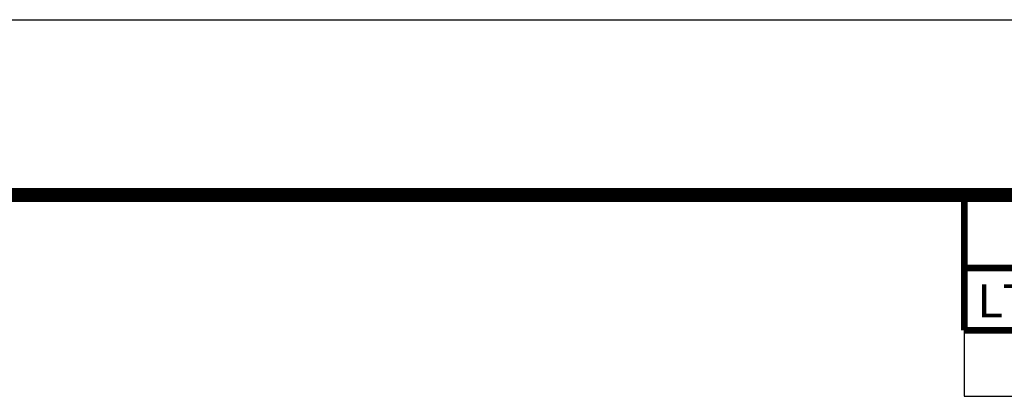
# Model space of a CAD drawing. Header units: inches. Extents: x 0 to 34, y 0 to 22.
# Tile 166 of 175: x 25.7 to 28.5, y 20.9 to 22. Entities that reach past the tile are written whole.
import ezdxf

# ---------------------------------------------------------------- set-up
doc = ezdxf.new("R2010")
doc.units = ezdxf.units.IN
doc.header["$LTSCALE"] = 1.87
doc.header["$MEASUREMENT"] = 0
doc.layers.get('0').update_dxf_attribs({"linetype": 'CONTINUOUS'})
doc.styles.add('TEXTSTYLE_2', font='txt', dxfattribs={"width": 0.999993})

msp = doc.modelspace()

# ---------------------------------------------------------------- linework, layer by layer
at = {"color": 7, "linetype": 'Continuous'}
msp.add_line((0, 22), (34, 22), dxfattribs=at)
at = {"color": 2, "linetype": 'Continuous'}
for p, q in [((28.412379, 21.113556), (33.495379, 21.113556)), ((28.412379, 21.113556), (28.412379, 20.926056)), ((28.412379, 20.926056), (33.495379, 20.926056))]:
    msp.add_line(p, q, dxfattribs=at)
at = {"color": 7, "linetype": 'Continuous'}
for points, const_width in [([(33.5, 21.5), (0.5, 21.5)], 0.039993), ([(28.41263, 21.5), (28.41263, 21.114306)], 0.018936), ([(28.41263, 21.291773), (33.5, 21.291773)], 0.018936), ([(28.41263, 21.114306), (33.5, 21.114306)], 0.018936)]:
    msp.add_lwpolyline(points, dxfattribs=dict(at, const_width=const_width))

# ---------------------------------------------------------------- texts
at = {"color": 2, "linetype": 'Continuous', "insert": (28.453199, 21.245662), "char_height": 0.094649, "width": 0.283946, "attachment_point": 1, "line_spacing_factor": 0.9, "style": 'TEXTSTYLE_2'}
msp.add_mtext('\\Q0.000018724;LTR', dxfattribs=at)

doc.saveas('drawing.dxf')
